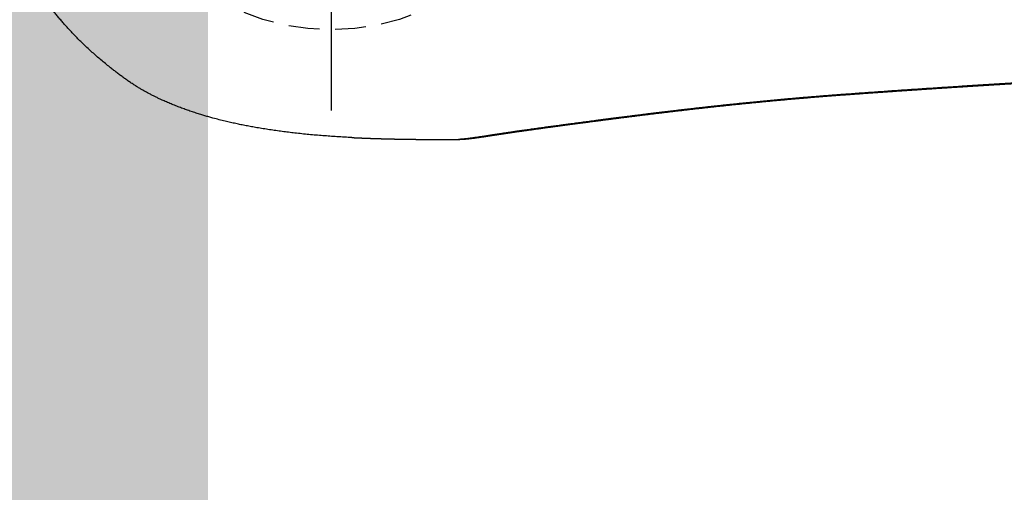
# Model space of a CAD drawing. Header units: centimetres. Extents: x 4120 to 19220, y -7417 to 180.
# Tile 172 of 223: x 16270.76 to 16278.69, y -2593.05 to -2589.24. Entities that reach past the tile are written whole.
import ezdxf

# ---------------------------------------------------------------- set-up
doc = ezdxf.new("R2010")
doc.units = ezdxf.units.CM
doc.linetypes.add('DGN_STYLE_2', pattern=[30.2, 18.12, -12.08])
doc.linetypes.add('HIDDEN', pattern=[0.375, 0.25, -0.125])
doc.layers.add('A-Wykończenie ścian', color=5, linetype='Continuous', lineweight=20)
doc.layers.add('A_Wyposażenie', color=8, linetype='Continuous')

# ---------------------------------------------------------------- blocks, each defined once
blk = doc.blocks.new('ORAS_ELECTRA')
for p, q in [((-2.7328, -1.0256), (-2.7328, -1.0252)), ((-2.3683, -4.1892), (-2.3674, -4.175))]:
    blk.add_line(p, q)
at = {"color": 9, "linetype": 'HIDDEN', "true_color": 0xb8b8b8}
blk.add_circle((0, 0), 1.85, dxfattribs=at)
for points, knots in [([(-2.7182, -0.1668), (-2.7172, -0.147), (-2.7152, -0.1063), (-2.7117, -0.0469), (-2.7078, 0.0115), (-2.7036, 0.0679), (-2.699, 0.1243), (-2.6939, 0.1806), (-2.6883, 0.2369), (-2.6824, 0.2915), (-2.6762, 0.3443), (-2.6697, 0.3955), (-2.6627, 0.4466), (-2.6553, 0.4977), (-2.6473, 0.5486), (-2.6392, 0.5968), (-2.6311, 0.6423), (-2.6231, 0.6849), (-2.6146, 0.7275), (-2.6057, 0.77), (-2.5963, 0.8124), (-2.5859, 0.8571), (-2.5743, 0.904), (-2.5628, 0.9477), (-2.5523, 0.9857), (-2.5429, 1.0183), (-2.5325, 1.053), (-2.5209, 1.0898), (-2.5081, 1.1286), (-2.4948, 1.1673), (-2.4808, 1.2057), (-2.4663, 1.244), (-2.4512, 1.2817), (-2.4356, 1.3189), (-2.4213, 1.3513), (-2.4083, 1.3796), (-2.3969, 1.4036), (-2.3851, 1.4276), (-2.3729, 1.4516), (-2.3603, 1.4755), (-2.3474, 1.4993), (-2.334, 1.5228), (-2.3203, 1.5462), (-2.3052, 1.571), (-2.2886, 1.5972), (-2.2703, 1.6248), (-2.2513, 1.652), (-2.2319, 1.6788), (-2.2121, 1.7055), (-2.1921, 1.732), (-2.1719, 1.7583), (-2.1487, 1.7879), (-2.1224, 1.8204), (-2.0928, 1.8559), (-2.0627, 1.891), (-2.032, 1.9257), (-2.0008, 1.9598), (-1.9695, 1.993), (-1.9381, 2.0251), (-1.9068, 2.0562), (-1.875, 2.0868), (-1.8449, 2.1148), (-1.8168, 2.1402), (-1.7907, 2.1632), (-1.7642, 2.1858), (-1.7375, 2.2081), (-1.7104, 2.2301), (-1.6829, 2.2517), (-1.6552, 2.2729), (-1.6274, 2.2936), (-1.5994, 2.3137), (-1.5714, 2.3334), (-1.5432, 2.3526), (-1.5146, 2.3715), (-1.4857, 2.39), (-1.4549, 2.4091), (-1.4219, 2.4289), (-1.3868, 2.4491), (-1.3514, 2.4687), (-1.3156, 2.4877), (-1.2794, 2.5062), (-1.2429, 2.524), (-1.206, 2.5412), (-1.1713, 2.5568), (-1.1388, 2.5707), (-1.1085, 2.5832), (-1.078, 2.5953), (-1.0466, 2.6073), (-1.0143, 2.6191), (-0.981, 2.6307), (-0.9476, 2.6418), (-0.914, 2.6524), (-0.8774, 2.6635), (-0.8377, 2.6747), (-0.7949, 2.6861), (-0.752, 2.6968), (-0.7093, 2.7066), (-0.667, 2.7156), (-0.625, 2.7239), (-0.5829, 2.7315), (-0.5406, 2.7385), (-0.4982, 2.7449), (-0.4556, 2.7507), (-0.413, 2.756), (-0.3692, 2.7607), (-0.3242, 2.765), (-0.2781, 2.7687), (-0.2319, 2.7718), (-0.1856, 2.7743), (-0.1393, 2.7762), (-0.0929, 2.7775), (-0.0464, 2.7784), (-0.0155, 2.7785), (0, 2.7785)], [0, 0, 0, 0, 0.013173, 0.026968, 0.039452, 0.051937, 0.064422, 0.076914, 0.089407, 0.101899, 0.113285, 0.124672, 0.136058, 0.147455, 0.158851, 0.170247, 0.179829, 0.189411, 0.198992, 0.208583, 0.218175, 0.227766, 0.23898, 0.250194, 0.257677, 0.26516, 0.272643, 0.281669, 0.290696, 0.299723, 0.308767, 0.317812, 0.326856, 0.335668, 0.34448, 0.350363, 0.356246, 0.362128, 0.368095, 0.374062, 0.380028, 0.386007, 0.391986, 0.397965, 0.405267, 0.412569, 0.419883, 0.427198, 0.434531, 0.441864, 0.4492, 0.456536, 0.466738, 0.476941, 0.487144, 0.497369, 0.507594, 0.517819, 0.527563, 0.537306, 0.54706, 0.556814, 0.564498, 0.572181, 0.57987, 0.587559, 0.595265, 0.602971, 0.610683, 0.618395, 0.625946, 0.633498, 0.64105, 0.648615, 0.656181, 0.663746, 0.672684, 0.681623, 0.690563, 0.699501, 0.708481, 0.717462, 0.726443, 0.735423, 0.742659, 0.749896, 0.757138, 0.764379, 0.772158, 0.779938, 0.787719, 0.795499, 0.803277, 0.813049, 0.822822, 0.832595, 0.842367, 0.851817, 0.861268, 0.870718, 0.880168, 0.889651, 0.899134, 0.908618, 0.918101, 0.928321, 0.938541, 0.948768, 0.958996, 0.969244, 0.979492, 0.989746, 1, 1, 1, 1]), ([(-2.7182, -0.1668), (-2.7182, -0.1669), (-2.7183, -0.1674), (-2.7183, -0.1684), (-2.7184, -0.1699), (-2.7185, -0.1716), (-2.7185, -0.1734), (-2.7186, -0.1751), (-2.7187, -0.1766), (-2.7188, -0.178), (-2.7188, -0.1794), (-2.7189, -0.1809), (-2.719, -0.1822), (-2.719, -0.1835), (-2.7191, -0.1849), (-2.7192, -0.1864), (-2.7192, -0.1881), (-2.7193, -0.1901), (-2.7194, -0.192), (-2.7195, -0.1939), (-2.7196, -0.1957), (-2.7197, -0.1974), (-2.7197, -0.1989), (-2.7198, -0.2003), (-2.7199, -0.2018), (-2.7199, -0.2033), (-2.72, -0.2052), (-2.7201, -0.2073), (-2.7202, -0.2095), (-2.7203, -0.2117), (-2.7204, -0.2137), (-2.7205, -0.2155), (-2.7205, -0.217), (-2.7206, -0.2184), (-2.7206, -0.2196), (-2.7207, -0.221), (-2.7208, -0.2225), (-2.7208, -0.2242), (-2.7209, -0.2262), (-2.721, -0.2284), (-2.7211, -0.2307), (-2.7212, -0.2329), (-2.7213, -0.2347), (-2.7213, -0.2361), (-2.7214, -0.2373), (-2.7214, -0.2384), (-2.7215, -0.2395), (-2.7215, -0.2406), (-2.7216, -0.2418), (-2.7216, -0.243), (-2.7217, -0.2444), (-2.7218, -0.2459), (-2.7218, -0.2476), (-2.7219, -0.2495), (-2.722, -0.2514), (-2.722, -0.2532), (-2.7221, -0.2548), (-2.7222, -0.2561), (-2.7222, -0.2574), (-2.7223, -0.2587), (-2.7223, -0.26), (-2.7224, -0.2616), (-2.7225, -0.2633), (-2.7225, -0.2653), (-2.7226, -0.2674), (-2.7227, -0.2695), (-2.7228, -0.2714), (-2.7228, -0.2731), (-2.7229, -0.2747), (-2.723, -0.2761), (-2.723, -0.2774), (-2.7231, -0.2788), (-2.7231, -0.2804), (-2.7232, -0.2821), (-2.7233, -0.2841), (-2.7233, -0.2863), (-2.7234, -0.2886), (-2.7235, -0.2908), (-2.7236, -0.2929), (-2.7237, -0.2947), (-2.7237, -0.2962), (-2.7238, -0.2976), (-2.7238, -0.299), (-2.7239, -0.3004), (-2.7239, -0.3018), (-2.724, -0.3035), (-2.724, -0.3053), (-2.7241, -0.3072), (-2.7242, -0.3091), (-2.7242, -0.311), (-2.7243, -0.3127), (-2.7244, -0.3142), (-2.7244, -0.3155), (-2.7245, -0.3167), (-2.7245, -0.3179), (-2.7245, -0.3192), (-2.7246, -0.3205), (-2.7246, -0.3219), (-2.7247, -0.3236), (-2.7248, -0.3256), (-2.7248, -0.3277), (-2.7249, -0.3299), (-2.725, -0.3321), (-2.7251, -0.3341), (-2.7251, -0.3359), (-2.7252, -0.3375), (-2.7252, -0.339), (-2.7253, -0.3405), (-2.7253, -0.3422), (-2.7254, -0.3439), (-2.7254, -0.3459), (-2.7255, -0.3481), (-2.7256, -0.3505), (-2.7257, -0.3529), (-2.7257, -0.355), (-2.7258, -0.3567), (-2.7258, -0.358), (-2.7259, -0.3593), (-2.7259, -0.3605), (-2.726, -0.3617), (-2.726, -0.363), (-2.7261, -0.3645), (-2.7261, -0.3662), (-2.7262, -0.3681), (-2.7262, -0.3702), (-2.7263, -0.3723), (-2.7264, -0.3744), (-2.7264, -0.3763), (-2.7265, -0.3782), (-2.7265, -0.3798), (-2.7266, -0.3812), (-2.7266, -0.3825), (-2.7266, -0.3838), (-2.7267, -0.385), (-2.7267, -0.3864), (-2.7268, -0.3878), (-2.7268, -0.3894), (-2.7269, -0.3912), (-2.7269, -0.3932), (-2.727, -0.3954), (-2.7271, -0.3976), (-2.7271, -0.3998), (-2.7272, -0.4018), (-2.7272, -0.4036), (-2.7273, -0.4055), (-2.7273, -0.4075), (-2.7274, -0.4097), (-2.7275, -0.4119), (-2.7275, -0.414), (-2.7276, -0.416), (-2.7276, -0.418), (-2.7277, -0.42), (-2.7277, -0.4217), (-2.7278, -0.4231), (-2.7278, -0.4243), (-2.7278, -0.4254), (-2.7279, -0.4265), (-2.7279, -0.4277), (-2.7279, -0.4289), (-2.728, -0.4302), (-2.728, -0.4316), (-2.728, -0.4331), (-2.7281, -0.435), (-2.7282, -0.437), (-2.7282, -0.4392), (-2.7283, -0.4414), (-2.7283, -0.4435), (-2.7284, -0.4454), (-2.7284, -0.447), (-2.7284, -0.4484), (-2.7285, -0.4495), (-2.7285, -0.4505), (-2.7285, -0.4514), (-2.7285, -0.4524), (-2.7286, -0.4533), (-2.7286, -0.4543), (-2.7286, -0.4554), (-2.7287, -0.4567), (-2.7287, -0.4584), (-2.7287, -0.4605), (-2.7288, -0.4627), (-2.7289, -0.4651), (-2.7289, -0.4672), (-2.729, -0.4692), (-2.729, -0.4711), (-2.729, -0.4728), (-2.7291, -0.4743), (-2.7291, -0.4758), (-2.7291, -0.4772), (-2.7292, -0.4788), (-2.7292, -0.4805), (-2.7293, -0.4824), (-2.7293, -0.4846), (-2.7294, -0.4869), (-2.7294, -0.4893), (-2.7295, -0.4916), (-2.7295, -0.4938), (-2.7296, -0.4959), (-2.7296, -0.4978), (-2.7297, -0.4996), (-2.7297, -0.5012), (-2.7297, -0.5027), (-2.7298, -0.5043), (-2.7298, -0.5061), (-2.7298, -0.508), (-2.7299, -0.5101), (-2.7299, -0.5122), (-2.73, -0.5144), (-2.73, -0.5167), (-2.7301, -0.5189), (-2.7301, -0.5212), (-2.7302, -0.5233), (-2.7302, -0.5253), (-2.7302, -0.5274), (-2.7303, -0.5294), (-2.7303, -0.5314), (-2.7304, -0.5334), (-2.7304, -0.5357), (-2.7304, -0.5381), (-2.7305, -0.5404), (-2.7305, -0.5427), (-2.7306, -0.5449), (-2.7306, -0.547), (-2.7306, -0.549), (-2.7307, -0.5509), (-2.7307, -0.5529), (-2.7308, -0.5549), (-2.7308, -0.557), (-2.7308, -0.5594), (-2.7309, -0.5622), (-2.7309, -0.565), (-2.731, -0.5677), (-2.731, -0.5702), (-2.7311, -0.5724), (-2.7311, -0.5743), (-2.7311, -0.576), (-2.7312, -0.5776), (-2.7312, -0.5792), (-2.7312, -0.5806), (-2.7312, -0.5818), (-2.7312, -0.583), (-2.7313, -0.5843), (-2.7313, -0.5859), (-2.7313, -0.5877), (-2.7313, -0.5896), (-2.7314, -0.5918), (-2.7314, -0.594), (-2.7315, -0.5963), (-2.7315, -0.5984), (-2.7315, -0.6001), (-2.7315, -0.6017), (-2.7316, -0.6031), (-2.7316, -0.6045), (-2.7316, -0.6059), (-2.7316, -0.6073), (-2.7316, -0.6088), (-2.7317, -0.6106), (-2.7317, -0.6128), (-2.7317, -0.6152), (-2.7318, -0.6178), (-2.7318, -0.6203), (-2.7318, -0.6226), (-2.7319, -0.6245), (-2.7319, -0.6261), (-2.7319, -0.6275), (-2.7319, -0.6287), (-2.7319, -0.63), (-2.732, -0.6315), (-2.732, -0.6332), (-2.732, -0.6349), (-2.732, -0.6367), (-2.732, -0.6386), (-2.7321, -0.6407), (-2.7321, -0.643), (-2.7321, -0.6455), (-2.7322, -0.648), (-2.7322, -0.6505), (-2.7322, -0.653), (-2.7323, -0.6554), (-2.7323, -0.6577), (-2.7323, -0.6597), (-2.7323, -0.6617), (-2.7323, -0.6633), (-2.7324, -0.6647), (-2.7324, -0.666), (-2.7324, -0.6674), (-2.7324, -0.6692), (-2.7324, -0.6712), (-2.7325, -0.6735), (-2.7325, -0.6759), (-2.7325, -0.6783), (-2.7325, -0.6806), (-2.7326, -0.6828), (-2.7326, -0.6846), (-2.7326, -0.6862), (-2.7326, -0.6875), (-2.7326, -0.6888), (-2.7326, -0.69), (-2.7326, -0.6914), (-2.7327, -0.693), (-2.7327, -0.6949), (-2.7327, -0.6969), (-2.7327, -0.6992), (-2.7327, -0.7018), (-2.7328, -0.7045), (-2.7328, -0.7074), (-2.7328, -0.7102), (-2.7328, -0.7129), (-2.7328, -0.7153), (-2.7329, -0.7175), (-2.7329, -0.7195), (-2.7329, -0.7213), (-2.7329, -0.723), (-2.7329, -0.7248), (-2.7329, -0.7266), (-2.7329, -0.7286), (-2.733, -0.7309), (-2.733, -0.7335), (-2.733, -0.7364), (-2.733, -0.7393), (-2.733, -0.7422), (-2.7331, -0.745), (-2.7331, -0.7475), (-2.7331, -0.7497), (-2.7331, -0.7517), (-2.7331, -0.7536), (-2.7331, -0.7554), (-2.7331, -0.7571), (-2.7331, -0.7588), (-2.7332, -0.7604), (-2.7332, -0.7621), (-2.7332, -0.7641), (-2.7332, -0.7662), (-2.7332, -0.7687), (-2.7332, -0.7715), (-2.7332, -0.7745), (-2.7332, -0.7773), (-2.7333, -0.7799), (-2.7333, -0.7822), (-2.7333, -0.7844), (-2.7333, -0.7862), (-2.7333, -0.7879), (-2.7333, -0.7895), (-2.7333, -0.7911), (-2.7333, -0.7927), (-2.7333, -0.7944), (-2.7333, -0.7964), (-2.7333, -0.7986), (-2.7333, -0.8013), (-2.7333, -0.8043), (-2.7334, -0.8076), (-2.7334, -0.8108), (-2.7334, -0.8138), (-2.7334, -0.8164), (-2.7334, -0.8187), (-2.7334, -0.8207), (-2.7334, -0.8226), (-2.7334, -0.8244), (-2.7334, -0.8262), (-2.7334, -0.8281), (-2.7334, -0.8302), (-2.7334, -0.8325), (-2.7334, -0.8351), (-2.7334, -0.8379), (-2.7334, -0.8409), (-2.7334, -0.8439), (-2.7334, -0.8468), (-2.7334, -0.8496), (-2.7334, -0.8521), (-2.7334, -0.8546), (-2.7334, -0.8572), (-2.7334, -0.8598), (-2.7334, -0.8625), (-2.7334, -0.8653), (-2.7334, -0.8684), (-2.7334, -0.8717), (-2.7334, -0.8753), (-2.7334, -0.879), (-2.7334, -0.8825), (-2.7334, -0.8858), (-2.7334, -0.8888), (-2.7334, -0.8916), (-2.7334, -0.8942), (-2.7334, -0.8966), (-2.7334, -0.8988), (-2.7334, -0.901), (-2.7334, -0.9031), (-2.7334, -0.9053), (-2.7334, -0.9078), (-2.7334, -0.9106), (-2.7334, -0.9137), (-2.7334, -0.9169), (-2.7333, -0.9203), (-2.7333, -0.9238), (-2.7333, -0.9268), (-2.7333, -0.9295), (-2.7333, -0.9315), (-2.7333, -0.9334), (-2.7333, -0.935), (-2.7333, -0.9368), (-2.7333, -0.9387), (-2.7333, -0.9407), (-2.7333, -0.9428), (-2.7333, -0.945), (-2.7333, -0.9474), (-2.7332, -0.9501), (-2.7332, -0.9539), (-2.7332, -0.9588), (-2.7332, -0.9645), (-2.7331, -0.9697), (-2.7331, -0.9742), (-2.7331, -0.9779), (-2.7331, -0.9814), (-2.7331, -0.9844), (-2.733, -0.9871), (-2.733, -0.9896), (-2.733, -0.9924), (-2.733, -0.9957), (-2.733, -0.9995), (-2.7329, -1.0038), (-2.7329, -1.0082), (-2.7329, -1.0122), (-2.7328, -1.0159), (-2.7328, -1.0193), (-2.7328, -1.0224), (-2.7328, -1.0243), (-2.7328, -1.0252)], [0, 0, 0, 0, 0.000152, 0.001738, 0.003576, 0.005666, 0.007918, 0.00995, 0.011718, 0.013224, 0.015073, 0.016792, 0.018381, 0.019883, 0.021398, 0.023208, 0.025315, 0.027713, 0.030083, 0.032236, 0.034497, 0.036532, 0.038367, 0.040001, 0.041569, 0.043442, 0.045661, 0.048226, 0.05092, 0.053547, 0.056073, 0.058129, 0.059941, 0.061508, 0.062923, 0.064514, 0.066308, 0.068307, 0.070736, 0.073389, 0.076249, 0.078895, 0.081142, 0.082711, 0.084022, 0.085305, 0.086622, 0.087973, 0.089358, 0.090788, 0.092416, 0.094242, 0.096266, 0.098439, 0.100952, 0.103103, 0.104892, 0.106433, 0.107972, 0.109489, 0.111017, 0.112811, 0.115009, 0.117311, 0.119904, 0.122388, 0.124644, 0.126679, 0.128538, 0.130228, 0.13175, 0.133343, 0.135164, 0.137275, 0.139677, 0.1423, 0.144999, 0.147776, 0.150272, 0.152407, 0.154212, 0.155774, 0.157369, 0.159006, 0.160692, 0.162616, 0.164861, 0.167089, 0.169508, 0.171747, 0.17374, 0.175484, 0.176999, 0.178446, 0.179868, 0.181329, 0.182788, 0.184495, 0.186511, 0.188837, 0.191423, 0.194109, 0.196725, 0.199178, 0.201343, 0.20322, 0.204818, 0.206658, 0.20859, 0.210615, 0.212878, 0.215501, 0.218487, 0.221519, 0.224132, 0.225888, 0.227404, 0.228872, 0.230338, 0.231826, 0.233338, 0.235075, 0.23708, 0.239351, 0.241808, 0.244292, 0.246771, 0.249173, 0.25136, 0.253272, 0.25491, 0.256375, 0.257859, 0.259367, 0.2609, 0.262551, 0.264461, 0.266631, 0.269061, 0.271515, 0.274401, 0.276915, 0.279135, 0.281384, 0.283507, 0.285739, 0.288394, 0.291471, 0.293613, 0.295927, 0.298407, 0.300749, 0.302771, 0.304473, 0.305854, 0.306991, 0.308408, 0.309834, 0.311271, 0.312717, 0.314335, 0.316156, 0.318315, 0.320809, 0.323423, 0.325999, 0.328474, 0.330699, 0.332623, 0.334245, 0.335452, 0.336602, 0.337749, 0.338892, 0.340032, 0.341168, 0.342344, 0.343812, 0.345852, 0.34831, 0.351141, 0.353866, 0.35647, 0.358824, 0.360953, 0.362985, 0.36476, 0.36644, 0.368164, 0.369931, 0.371892, 0.374145, 0.37672, 0.379603, 0.382414, 0.384977, 0.387677, 0.390132, 0.392429, 0.394572, 0.396302, 0.398103, 0.399976, 0.401971, 0.404214, 0.406663, 0.409347, 0.411955, 0.414337, 0.417242, 0.419852, 0.422308, 0.424631, 0.427032, 0.429568, 0.431702, 0.434105, 0.436783, 0.439698, 0.442463, 0.444979, 0.447674, 0.450156, 0.452488, 0.454694, 0.456947, 0.459238, 0.461684, 0.464524, 0.467778, 0.471245, 0.474425, 0.477309, 0.479887, 0.482153, 0.484091, 0.485962, 0.487835, 0.489709, 0.490801, 0.492111, 0.493684, 0.495522, 0.497624, 0.499948, 0.502219, 0.505177, 0.507911, 0.510295, 0.512314, 0.514088, 0.515695, 0.517301, 0.518908, 0.520514, 0.522268, 0.52435, 0.526855, 0.529767, 0.532845, 0.536016, 0.53857, 0.540789, 0.542671, 0.544217, 0.545506, 0.54678, 0.548781, 0.550785, 0.552842, 0.554821, 0.55703, 0.559468, 0.562132, 0.565022, 0.568099, 0.57101, 0.573675, 0.576681, 0.579354, 0.581706, 0.583881, 0.586064, 0.587479, 0.588898, 0.590496, 0.592482, 0.594855, 0.597562, 0.600409, 0.603231, 0.606004, 0.608531, 0.610685, 0.612468, 0.613931, 0.615355, 0.616779, 0.618203, 0.620197, 0.622313, 0.624701, 0.627364, 0.630321, 0.633519, 0.63696, 0.640262, 0.64334, 0.646223, 0.648774, 0.650988, 0.653006, 0.655025, 0.657009, 0.659013, 0.66131, 0.663994, 0.667097, 0.670392, 0.673855, 0.677326, 0.680484, 0.683321, 0.685883, 0.688201, 0.690295, 0.692341, 0.694388, 0.696436, 0.698119, 0.700073, 0.702308, 0.704817, 0.707451, 0.710901, 0.714438, 0.717759, 0.72074, 0.723401, 0.725836, 0.728058, 0.72988, 0.731699, 0.733519, 0.73534, 0.73725, 0.739483, 0.742053, 0.74491, 0.748646, 0.752514, 0.75627, 0.759686, 0.762766, 0.765285, 0.767546, 0.76965, 0.771754, 0.773859, 0.775944, 0.778284, 0.780953, 0.783932, 0.787179, 0.790621, 0.794136, 0.797494, 0.800688, 0.803605, 0.80617, 0.80928, 0.812308, 0.815316, 0.818495, 0.822006, 0.825794, 0.829925, 0.834183, 0.83844, 0.842028, 0.845441, 0.848651, 0.85162, 0.854326, 0.856865, 0.859258, 0.861652, 0.864136, 0.866968, 0.870163, 0.873647, 0.877387, 0.881303, 0.885215, 0.889085, 0.891812, 0.89417, 0.896169, 0.898033, 0.899843, 0.902176, 0.904456, 0.906824, 0.909292, 0.911918, 0.914947, 0.91839, 0.924927, 0.931475, 0.938007, 0.942595, 0.946774, 0.950576, 0.954148, 0.956956, 0.95978, 0.96287, 0.966308, 0.970981, 0.975853, 0.980762, 0.98567, 0.989526, 0.993381, 0.996961, 1, 1, 1, 1]), ([(-2.3674, -4.175), (-2.3684, -4.1615), (-2.3703, -4.1346), (-2.3734, -4.0945), (-2.3764, -4.0546), (-2.3795, -4.0149), (-2.3826, -3.9755), (-2.3857, -3.9364), (-2.3889, -3.8974), (-2.3921, -3.8588), (-2.3953, -3.8204), (-2.3985, -3.7822), (-2.4018, -3.7443), (-2.4051, -3.7067), (-2.4084, -3.6694), (-2.4118, -3.6324), (-2.4152, -3.5952), (-2.4186, -3.5579), (-2.4221, -3.5205), (-2.4257, -3.4835), (-2.4292, -3.4467), (-2.4328, -3.4095), (-2.4365, -3.3718), (-2.4404, -3.3337), (-2.4442, -3.2959), (-2.448, -3.2586), (-2.4519, -3.2216), (-2.4557, -3.185), (-2.4596, -3.1488), (-2.4634, -3.1129), (-2.4672, -3.0775), (-2.4711, -3.0423), (-2.4749, -3.0074), (-2.4788, -2.9727), (-2.4827, -2.9385), (-2.4865, -2.9047), (-2.4903, -2.8713), (-2.4941, -2.8384), (-2.4979, -2.8059), (-2.5017, -2.7739), (-2.5054, -2.7422), (-2.5091, -2.7109), (-2.5129, -2.6799), (-2.5166, -2.6492), (-2.5202, -2.619), (-2.5239, -2.5891), (-2.5276, -2.5583), (-2.5315, -2.5267), (-2.5356, -2.4942), (-2.5396, -2.4623), (-2.5435, -2.4309), (-2.5474, -2.4001), (-2.5512, -2.3698), (-2.555, -2.3401), (-2.5587, -2.3108), (-2.5624, -2.282), (-2.5661, -2.2536), (-2.5696, -2.2257), (-2.5732, -2.1981), (-2.5768, -2.1708), (-2.5803, -2.1438), (-2.5837, -2.1172), (-2.5871, -2.0912), (-2.5905, -2.0657), (-2.5938, -2.0407), (-2.597, -2.0162), (-2.6002, -1.9921), (-2.6033, -1.9685), (-2.6067, -1.9434), (-2.6102, -1.9168), (-2.6139, -1.889), (-2.6175, -1.8619), (-2.6209, -1.8365), (-2.6241, -1.8127), (-2.6271, -1.7904), (-2.6301, -1.7687), (-2.633, -1.7473), (-2.6358, -1.7265), (-2.6389, -1.7044), (-2.6421, -1.6812), (-2.6454, -1.657), (-2.6487, -1.6334), (-2.6518, -1.6106), (-2.6549, -1.5884), (-2.658, -1.5668), (-2.6609, -1.5458), (-2.6638, -1.5254), (-2.6667, -1.5056), (-2.6693, -1.4873), (-2.6718, -1.4702), (-2.6741, -1.4544), (-2.6764, -1.439), (-2.6786, -1.424), (-2.6808, -1.4094), (-2.6829, -1.3951), (-2.685, -1.3813), (-2.687, -1.3678), (-2.6893, -1.3524), (-2.6919, -1.3355), (-2.6947, -1.3171), (-2.6974, -1.2995), (-2.7, -1.2826), (-2.7025, -1.2663), (-2.705, -1.2507), (-2.7073, -1.2358), (-2.7095, -1.2214), (-2.7116, -1.2076), (-2.7136, -1.1944), (-2.7155, -1.1818), (-2.7174, -1.1696), (-2.7191, -1.158), (-2.7207, -1.1467), (-2.7223, -1.1358), (-2.7237, -1.1252), (-2.7251, -1.1151), (-2.7263, -1.1055), (-2.7274, -1.0962), (-2.7285, -1.0873), (-2.7294, -1.0788), (-2.7302, -1.0705), (-2.731, -1.0623), (-2.7316, -1.0542), (-2.7322, -1.0452), (-2.7326, -1.0356), (-2.7327, -1.0289), (-2.7328, -1.0256)], [0, 0, 0, 0, 0.005042, 0.010085, 0.015128, 0.020171, 0.025213, 0.030256, 0.035299, 0.040342, 0.045385, 0.050427, 0.055469, 0.060512, 0.065555, 0.070598, 0.075641, 0.080861, 0.086082, 0.091303, 0.096524, 0.101745, 0.107324, 0.112903, 0.118483, 0.124063, 0.129642, 0.135243, 0.140845, 0.146447, 0.152049, 0.15765, 0.163343, 0.169037, 0.174731, 0.180424, 0.186117, 0.19181, 0.197503, 0.203197, 0.20889, 0.214583, 0.220354, 0.226126, 0.231897, 0.237669, 0.24344, 0.250034, 0.256627, 0.263221, 0.269814, 0.276407, 0.283, 0.289593, 0.296186, 0.302832, 0.309478, 0.316124, 0.322769, 0.32959, 0.336411, 0.343232, 0.350054, 0.356874, 0.363694, 0.370515, 0.377336, 0.384156, 0.390977, 0.399572, 0.408167, 0.416763, 0.425358, 0.432951, 0.440545, 0.448138, 0.455736, 0.463333, 0.470931, 0.480459, 0.489988, 0.499517, 0.509046, 0.518575, 0.528119, 0.537663, 0.547208, 0.556752, 0.566296, 0.57459, 0.582884, 0.591178, 0.599474, 0.60777, 0.616066, 0.624348, 0.63263, 0.640912, 0.653338, 0.665764, 0.678196, 0.690629, 0.703064, 0.715499, 0.727922, 0.740344, 0.752769, 0.765193, 0.777621, 0.79005, 0.802479, 0.814908, 0.827734, 0.84056, 0.853387, 0.866213, 0.879042, 0.891871, 0.904701, 0.917531, 0.931434, 0.945337, 0.95924, 0.980096, 1, 1, 1, 1]), ([(-2.7328, -1.0258), (-2.7328, -1.0261), (-2.7328, -1.0297), (-2.7326, -1.0368), (-2.7322, -1.0473), (-2.7317, -1.0582), (-2.731, -1.0693), (-2.7302, -1.0799), (-2.7293, -1.0899), (-2.7284, -1.0992), (-2.7274, -1.1084), (-2.7264, -1.1174), (-2.7254, -1.1265), (-2.7243, -1.1354), (-2.7231, -1.1445), (-2.722, -1.1532), (-2.7208, -1.1619), (-2.7197, -1.1704), (-2.7185, -1.1788), (-2.7173, -1.1872), (-2.7161, -1.1955), (-2.7149, -1.2038), (-2.7137, -1.2122), (-2.7124, -1.2205), (-2.7112, -1.2289), (-2.7099, -1.2372), (-2.7087, -1.2456), (-2.7074, -1.2541), (-2.7061, -1.2626), (-2.7048, -1.2711), (-2.7035, -1.2797), (-2.7022, -1.2883), (-2.7009, -1.297), (-2.6995, -1.3058), (-2.6982, -1.3147), (-2.6968, -1.3236), (-2.6955, -1.3327), (-2.6941, -1.3418), (-2.6927, -1.351), (-2.6913, -1.3602), (-2.6899, -1.3695), (-2.6885, -1.3789), (-2.687, -1.3884), (-2.6856, -1.3979), (-2.6842, -1.4075), (-2.6827, -1.4173), (-2.6813, -1.4271), (-2.6798, -1.4369), (-2.6783, -1.4469), (-2.6768, -1.457), (-2.6754, -1.4672), (-2.6739, -1.4774), (-2.6723, -1.4878), (-2.6708, -1.4983), (-2.6693, -1.5088), (-2.6678, -1.5193), (-2.6663, -1.5299), (-2.6648, -1.5405), (-2.6632, -1.5513), (-2.6617, -1.5621), (-2.6601, -1.5731), (-2.6586, -1.5841), (-2.657, -1.5952), (-2.6555, -1.6064), (-2.6539, -1.6177), (-2.6523, -1.6291), (-2.6507, -1.6406), (-2.6491, -1.6522), (-2.6475, -1.6639), (-2.6458, -1.6756), (-2.6442, -1.6875), (-2.6425, -1.6995), (-2.6409, -1.7116), (-2.6392, -1.7238), (-2.6375, -1.7361), (-2.6359, -1.7484), (-2.6342, -1.7608), (-2.6325, -1.7734), (-2.6308, -1.7859), (-2.6291, -1.7986), (-2.6273, -1.8114), (-2.6256, -1.8243), (-2.6239, -1.8372), (-2.6221, -1.8503), (-2.6203, -1.8634), (-2.6186, -1.8765), (-2.6168, -1.8898), (-2.615, -1.9031), (-2.6132, -1.9165), (-2.6115, -1.93), (-2.6097, -1.9436), (-2.6078, -1.9572), (-2.606, -1.971), (-2.6042, -1.9848), (-2.6024, -1.9987), (-2.6005, -2.0127), (-2.5987, -2.0267), (-2.5968, -2.0408), (-2.5949, -2.055), (-2.593, -2.0695), (-2.5911, -2.084), (-2.5892, -2.0986), (-2.5873, -2.1133), (-2.5854, -2.128), (-2.5835, -2.1427), (-2.5815, -2.1576), (-2.5796, -2.1725), (-2.5777, -2.1875), (-2.5757, -2.2025), (-2.5738, -2.2176), (-2.5718, -2.2328), (-2.5698, -2.2481), (-2.5679, -2.2635), (-2.5659, -2.2789), (-2.5639, -2.2944), (-2.5619, -2.31), (-2.5599, -2.3256), (-2.5579, -2.3414), (-2.5559, -2.3572), (-2.5539, -2.3731), (-2.5519, -2.3891), (-2.5498, -2.4052), (-2.5478, -2.4214), (-2.5458, -2.4377), (-2.5437, -2.4541), (-2.5416, -2.4706), (-2.5396, -2.487), (-2.5375, -2.5036), (-2.5355, -2.5202), (-2.5334, -2.5369), (-2.5313, -2.5537), (-2.5293, -2.5705), (-2.5272, -2.5874), (-2.5251, -2.6044), (-2.5231, -2.6214), (-2.521, -2.6386), (-2.5189, -2.6558), (-2.5168, -2.6731), (-2.5147, -2.6905), (-2.5127, -2.7079), (-2.5106, -2.7254), (-2.5085, -2.743), (-2.5064, -2.7607), (-2.5043, -2.7784), (-2.5022, -2.7963), (-2.5001, -2.8142), (-2.498, -2.8322), (-2.4959, -2.8502), (-2.4938, -2.8684), (-2.4917, -2.8866), (-2.4896, -2.9049), (-2.4876, -2.9233), (-2.4855, -2.9417), (-2.4834, -2.9603), (-2.4813, -2.9789), (-2.4792, -2.9976), (-2.4771, -3.0164), (-2.475, -3.0352), (-2.4729, -3.0542), (-2.4709, -3.0733), (-2.4688, -3.0924), (-2.4667, -3.1116), (-2.4646, -3.1309), (-2.4625, -3.1502), (-2.4605, -3.1697), (-2.4584, -3.1892), (-2.4564, -3.2088), (-2.4543, -3.2285), (-2.4522, -3.2482), (-2.4502, -3.2681), (-2.4482, -3.288), (-2.4461, -3.308), (-2.4441, -3.3281), (-2.442, -3.3483), (-2.44, -3.3686), (-2.438, -3.3889), (-2.436, -3.4094), (-2.434, -3.4299), (-2.432, -3.4505), (-2.43, -3.4713), (-2.428, -3.4921), (-2.426, -3.513), (-2.424, -3.534), (-2.422, -3.555), (-2.4201, -3.5762), (-2.4181, -3.5975), (-2.4161, -3.6189), (-2.4142, -3.6403), (-2.4122, -3.6619), (-2.4103, -3.6835), (-2.4084, -3.7052), (-2.4065, -3.727), (-2.4045, -3.7489), (-2.4026, -3.771), (-2.4007, -3.7931), (-2.3988, -3.8154), (-2.3969, -3.8377), (-2.3951, -3.8601), (-2.3932, -3.8826), (-2.3914, -3.9051), (-2.3895, -3.9277), (-2.3877, -3.9505), (-2.3858, -3.9734), (-2.384, -3.9965), (-2.3822, -4.0197), (-2.3804, -4.043), (-2.3786, -4.0664), (-2.3768, -4.0893), (-2.3752, -4.1111), (-2.3736, -4.1326), (-2.3721, -4.1524), (-2.3707, -4.171), (-2.3699, -4.1828), (-2.3694, -4.1888), (-2.3694, -4.1893)], [0, 0, 0, 0, 0.000897, 0.014392, 0.028259, 0.042658, 0.057335, 0.071796, 0.084135, 0.095797, 0.106851, 0.118564, 0.128903, 0.139852, 0.150279, 0.16025, 0.169835, 0.179089, 0.188056, 0.196771, 0.205262, 0.213555, 0.22166, 0.22964, 0.237452, 0.24511, 0.252628, 0.260016, 0.267284, 0.274441, 0.281494, 0.28845, 0.295315, 0.302095, 0.308794, 0.315416, 0.32203, 0.328524, 0.334936, 0.341269, 0.347528, 0.353717, 0.35984, 0.365899, 0.371898, 0.377839, 0.383725, 0.389558, 0.39534, 0.401075, 0.406762, 0.412405, 0.418004, 0.423618, 0.429062, 0.434454, 0.439796, 0.445092, 0.450342, 0.455549, 0.460714, 0.465839, 0.470925, 0.475973, 0.480986, 0.485964, 0.490908, 0.49582, 0.500701, 0.505551, 0.510372, 0.515165, 0.519931, 0.524654, 0.529349, 0.534008, 0.538633, 0.543224, 0.547784, 0.552312, 0.556812, 0.561283, 0.565726, 0.570144, 0.574534, 0.578879, 0.58319, 0.587475, 0.591733, 0.595965, 0.60017, 0.60435, 0.608503, 0.612631, 0.616733, 0.620811, 0.624863, 0.628816, 0.632873, 0.6369, 0.640897, 0.644865, 0.648806, 0.652719, 0.656607, 0.660469, 0.664307, 0.668122, 0.671913, 0.675683, 0.679431, 0.683158, 0.686865, 0.690552, 0.694221, 0.697871, 0.701504, 0.70512, 0.708719, 0.712302, 0.715869, 0.719422, 0.72296, 0.726484, 0.730023, 0.733512, 0.736982, 0.740435, 0.743872, 0.747294, 0.7507, 0.754091, 0.75746, 0.760819, 0.764168, 0.767504, 0.770826, 0.774132, 0.777422, 0.780694, 0.783961, 0.787221, 0.790468, 0.793703, 0.796926, 0.800138, 0.803338, 0.806527, 0.809706, 0.812875, 0.816033, 0.819181, 0.82232, 0.82545, 0.828571, 0.831684, 0.83479, 0.837892, 0.840985, 0.84407, 0.847147, 0.850216, 0.853277, 0.856332, 0.859379, 0.862419, 0.865453, 0.868481, 0.871504, 0.87452, 0.877531, 0.880538, 0.883539, 0.886536, 0.889529, 0.892518, 0.895503, 0.898484, 0.901463, 0.904439, 0.907412, 0.910382, 0.913351, 0.916318, 0.919283, 0.922247, 0.92521, 0.928172, 0.931133, 0.934095, 0.937043, 0.939995, 0.942952, 0.945913, 0.948876, 0.95184, 0.954801, 0.957758, 0.960716, 0.963662, 0.966616, 0.969577, 0.972545, 0.975521, 0.978504, 0.981496, 0.984497, 0.98746, 0.990212, 0.992827, 0.995596, 0.997715, 0.99984, 1, 1, 1, 1]), ([(-2.3694, -4.1893), (-2.3689, -4.196), (-2.3677, -4.2128), (-2.3658, -4.2399), (-2.3636, -4.2706), (-2.3614, -4.3014), (-2.3592, -4.3325), (-2.357, -4.3638), (-2.3548, -4.3953), (-2.3526, -4.4269), (-2.3503, -4.4588), (-2.3481, -4.4908), (-2.3459, -4.5231), (-2.3437, -4.5555), (-2.3414, -4.5881), (-2.3392, -4.621), (-2.337, -4.654), (-2.3347, -4.6873), (-2.3325, -4.7208), (-2.3302, -4.7545), (-2.3279, -4.7884), (-2.3257, -4.8226), (-2.3234, -4.8571), (-2.3211, -4.8919), (-2.3188, -4.927), (-2.3165, -4.9624), (-2.3142, -4.9981), (-2.3118, -5.0341), (-2.3095, -5.0704), (-2.3072, -5.1068), (-2.3049, -5.1429), (-2.3026, -5.1783), (-2.3004, -5.213), (-2.2982, -5.2472), (-2.2961, -5.2809), (-2.2941, -5.3138), (-2.2921, -5.3462), (-2.2901, -5.3781), (-2.2882, -5.4102), (-2.2863, -5.4424), (-2.2843, -5.4747), (-2.2824, -5.5072), (-2.2805, -5.5398), (-2.2786, -5.5727), (-2.2766, -5.6065), (-2.2746, -5.6413), (-2.2725, -5.6773), (-2.2704, -5.7142), (-2.2682, -5.7521), (-2.266, -5.7912), (-2.2637, -5.8316), (-2.2614, -5.8732), (-2.2589, -5.9162), (-2.2564, -5.9604), (-2.2538, -6.0061), (-2.2512, -6.0533), (-2.2484, -6.1023), (-2.2455, -6.1533), (-2.2424, -6.2068), (-2.2391, -6.2631), (-2.2357, -6.323), (-2.2319, -6.3876), (-2.2276, -6.459), (-2.2228, -6.5391), (-2.2172, -6.6307), (-2.2114, -6.7246), (-2.2056, -6.814), (-2.2006, -6.8915), (-2.1959, -6.9613), (-2.1916, -7.0254), (-2.1874, -7.0853), (-2.1834, -7.1417), (-2.1795, -7.1971), (-2.1755, -7.2517), (-2.1715, -7.3058), (-2.1675, -7.3575), (-2.1637, -7.4073), (-2.1599, -7.4554), (-2.1562, -7.5024), (-2.1525, -7.5485), (-2.1488, -7.5936), (-2.1451, -7.6379), (-2.1414, -7.6812), (-2.1377, -7.7238), (-2.134, -7.7657), (-2.1303, -7.8068), (-2.1267, -7.8473), (-2.123, -7.8872), (-2.1193, -7.9265), (-2.1157, -7.9652), (-2.112, -8.0032), (-2.1083, -8.0407), (-2.1046, -8.0777), (-2.1009, -8.1144), (-2.0972, -8.1508), (-2.0934, -8.1868), (-2.0896, -8.2226), (-2.0858, -8.2581), (-2.082, -8.2933), (-2.0781, -8.3282), (-2.0742, -8.3629), (-2.0702, -8.3973), (-2.0662, -8.4314), (-2.0622, -8.4653), (-2.0582, -8.4988), (-2.0541, -8.5324), (-2.0499, -8.566), (-2.0456, -8.5998), (-2.0412, -8.6335), (-2.0368, -8.667), (-2.0324, -8.7004), (-2.0279, -8.7337), (-2.0233, -8.7668), (-2.0186, -8.7998), (-2.0139, -8.8326), (-2.0091, -8.8653), (-2.0043, -8.8979), (-1.9994, -8.9303), (-1.9944, -8.9626), (-1.9893, -8.9948), (-1.9842, -9.0268), (-1.9789, -9.0587), (-1.9736, -9.0905), (-1.9682, -9.1222), (-1.9627, -9.1541), (-1.957, -9.1859), (-1.9512, -9.2177), (-1.9453, -9.2496), (-1.9393, -9.2814), (-1.9332, -9.3132), (-1.9269, -9.3449), (-1.9205, -9.3766), (-1.9139, -9.4082), (-1.9073, -9.4398), (-1.9005, -9.4712), (-1.8935, -9.5025), (-1.8864, -9.5338), (-1.8792, -9.565), (-1.8719, -9.5959), (-1.8645, -9.6266), (-1.8569, -9.6569), (-1.8493, -9.6869), (-1.8416, -9.7166), (-1.8338, -9.746), (-1.8258, -9.7751), (-1.8178, -9.8037), (-1.8098, -9.8319), (-1.8023, -9.8576), (-1.7973, -9.874), (-1.7952, -9.8811)], [0, 0, 0, 0, 0.003717, 0.009313, 0.014928, 0.020555, 0.026233, 0.03193, 0.037647, 0.043385, 0.049146, 0.054929, 0.060735, 0.066566, 0.072421, 0.078302, 0.08421, 0.090145, 0.096108, 0.102101, 0.108124, 0.114179, 0.120284, 0.12643, 0.132619, 0.138851, 0.145129, 0.151456, 0.157822, 0.164262, 0.170565, 0.17674, 0.182798, 0.188746, 0.194593, 0.200378, 0.205891, 0.21142, 0.216964, 0.222524, 0.228101, 0.233694, 0.239304, 0.244935, 0.25068, 0.256699, 0.262858, 0.269171, 0.275654, 0.282327, 0.289211, 0.29633, 0.303656, 0.31119, 0.318955, 0.326981, 0.335304, 0.343968, 0.353032, 0.362574, 0.372698, 0.383557, 0.395482, 0.409046, 0.424384, 0.442107, 0.456898, 0.469886, 0.481632, 0.49246, 0.502582, 0.51214, 0.521235, 0.530868, 0.540056, 0.548857, 0.557329, 0.565515, 0.573524, 0.581406, 0.589126, 0.596695, 0.604126, 0.611427, 0.618606, 0.625673, 0.632633, 0.639493, 0.646258, 0.652934, 0.659525, 0.665978, 0.67238, 0.678735, 0.685044, 0.691309, 0.697531, 0.703712, 0.709852, 0.715953, 0.722016, 0.728043, 0.734034, 0.739991, 0.745914, 0.751731, 0.757726, 0.763707, 0.769675, 0.775628, 0.781568, 0.787493, 0.793405, 0.799302, 0.805186, 0.811056, 0.816912, 0.822755, 0.828583, 0.834399, 0.840201, 0.845993, 0.851773, 0.857574, 0.863393, 0.869228, 0.875078, 0.880939, 0.88681, 0.892689, 0.898573, 0.904459, 0.910345, 0.916229, 0.922108, 0.927981, 0.933845, 0.93973, 0.945574, 0.951371, 0.95712, 0.962821, 0.968473, 0.974077, 0.979632, 0.985144, 0.990541, 0.995855, 1, 1, 1, 1]), ([(-1.7876, -9.841), (-1.7921, -9.8272), (-1.8009, -9.7997), (-1.8139, -9.7571), (-1.8267, -9.7133), (-1.8393, -9.6683), (-1.8515, -9.6231), (-1.8633, -9.5777), (-1.8756, -9.5283), (-1.8885, -9.4747), (-1.9017, -9.4171), (-1.9144, -9.3591), (-1.9267, -9.3006), (-1.9385, -9.2416), (-1.9499, -9.1821), (-1.961, -9.1222), (-1.971, -9.0652), (-1.9803, -9.011), (-1.9887, -8.9598), (-1.9969, -8.9083), (-2.0049, -8.8566), (-2.0126, -8.8047), (-2.0202, -8.7525), (-2.0276, -8.7001), (-2.0347, -8.6476), (-2.0417, -8.5948), (-2.0489, -8.5397), (-2.0561, -8.4822), (-2.0633, -8.4222), (-2.0704, -8.3621), (-2.0773, -8.3018), (-2.084, -8.2412), (-2.0906, -8.1805), (-2.097, -8.1195), (-2.1032, -8.0584), (-2.1093, -7.9972), (-2.1155, -7.9329), (-2.1219, -7.8657), (-2.1283, -7.7953), (-2.1346, -7.7249), (-2.1407, -7.6544), (-2.1467, -7.5828), (-2.1526, -7.5103), (-2.1585, -7.4369), (-2.1642, -7.3633), (-2.1698, -7.2897), (-2.1757, -7.2089), (-2.1821, -7.1209), (-2.1887, -7.0257), (-2.1951, -6.9305), (-2.2021, -6.8246), (-2.2095, -6.708), (-2.2174, -6.5808), (-2.2246, -6.4614), (-2.2312, -6.3497), (-2.2372, -6.2458), (-2.2426, -6.1506), (-2.2475, -6.0641), (-2.2519, -5.9863), (-2.2563, -5.9086), (-2.2604, -5.837), (-2.2641, -5.7713), (-2.2675, -5.7117), (-2.2709, -5.6521), (-2.2743, -5.5927), (-2.2777, -5.5333), (-2.2812, -5.474), (-2.2848, -5.4148), (-2.2884, -5.3557), (-2.292, -5.2968), (-2.2956, -5.2386), (-2.2992, -5.1811), (-2.3029, -5.1244), (-2.3065, -5.0677), (-2.3102, -5.0112), (-2.3141, -4.9501), (-2.3184, -4.8845), (-2.3231, -4.8143), (-2.3277, -4.7443), (-2.3323, -4.6767), (-2.3367, -4.6114), (-2.341, -4.5483), (-2.3454, -4.4855), (-2.3497, -4.4229), (-2.3541, -4.3605), (-2.3585, -4.2984), (-2.3629, -4.2365), (-2.3659, -4.1955), (-2.3674, -4.1749)], [0, 0, 0, 0, 0.008254, 0.016507, 0.025317, 0.034126, 0.042936, 0.051746, 0.060556, 0.071566, 0.082578, 0.093589, 0.1046, 0.115711, 0.126823, 0.137935, 0.149046, 0.158432, 0.167818, 0.177204, 0.186591, 0.195976, 0.205383, 0.21479, 0.224198, 0.233605, 0.243012, 0.253602, 0.264194, 0.274785, 0.285377, 0.295967, 0.306582, 0.317197, 0.327813, 0.338428, 0.349043, 0.361157, 0.373272, 0.385388, 0.397503, 0.409617, 0.422179, 0.434741, 0.447303, 0.459865, 0.472427, 0.488628, 0.50483, 0.521032, 0.537233, 0.558838, 0.580443, 0.602048, 0.619714, 0.63738, 0.655045, 0.668297, 0.681548, 0.694797, 0.708046, 0.718249, 0.728453, 0.738657, 0.74886, 0.759063, 0.769284, 0.779506, 0.789728, 0.79995, 0.810172, 0.82009, 0.830008, 0.839927, 0.849846, 0.859764, 0.872181, 0.884598, 0.897015, 0.909432, 0.920744, 0.932056, 0.943368, 0.954679, 0.966009, 0.97734, 0.98867, 1, 1, 1, 1])]:
    blk.add_open_spline(points, degree=3, knots=knots)

msp = doc.modelspace()

# ---------------------------------------------------------------- linework, layer by layer
at = {"layer": 'A-Wykończenie ścian', "color": 41, "linetype": 'DGN_STYLE_2', "true_color": 0xffeaaa, "const_width": 3, "elevation": 0}
msp.add_lwpolyline([(16371.7749, -2650.4807), (16270.7749, -2650.4807), (16270.7749, -2432.9807), (16470.776, -2432.9807), (16470.776, -2654.4807)], dxfattribs=at)
at = {"layer": 'A_Wyposażenie', "color": 8, "elevation": 0}
msp.add_lwpolyline([(16273.2674, -2584.9721), (16273.2674, -2589.9721)], dxfattribs=at)

# ---------------------------------------------------------------- block references
at = {"layer": 'A_Wyposażenie', "color": 8, "rotation": 89.99999999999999}
msp.add_blockref('ORAS_ELECTRA', (16273.2674, -2587.4721, 0), dxfattribs=at)

doc.saveas('drawing.dxf')
